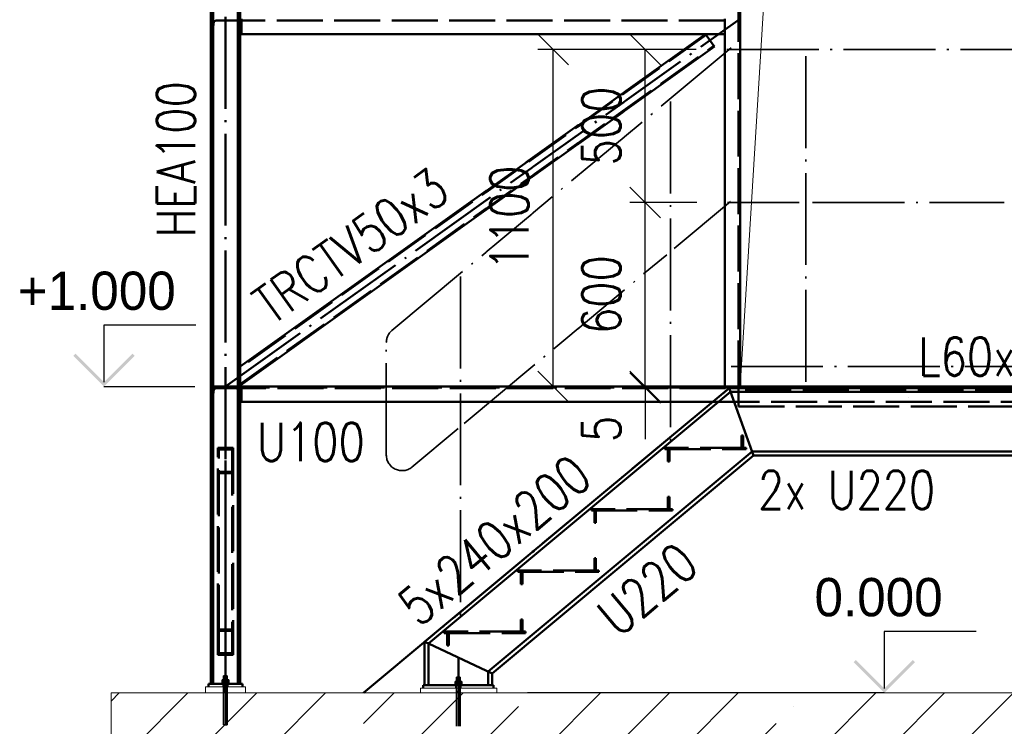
# Paper-space layout 'Layout1' of a CAD drawing. Extents: x -2 to 1083, y -36 to 422.
# Tile 38 of 67: x 549 to 613, y 172 to 218. Entities that reach past the tile are written whole.
import ezdxf

# ---------------------------------------------------------------- set-up
doc = ezdxf.new("R2010")
doc.units = 0
for name, pattern in [('ACAD_ISO02W100', [15, 12, -3]), ('ACAD_ISO04W100', [30.5, 24, -3, 0.5, -3]), ('HP_01_CER_B', [8, 5, -1, 1, -1])]:
    doc.linetypes.add(name, pattern=pattern)
doc.layers.get('0').update_dxf_attribs({"linetype": 'CONTINUOUS'})
doc.layers.get('DEFPOINTS').update_dxf_attribs({"color": 132, "linetype": 'CONTINUOUS'})
for name, color, linetype, lineweight in [('SS_1.ET-HALA_TaO-RASTR', 7, 'HP_01_CER_B', 13), ('SS_BETON-PODLITI', 9, 'CONTINUOUS', 13), ('SS_BETON-ZAKLADY', 9, 'CONTINUOUS', 13), ('SS_KOTVY', 2, 'CONTINUOUS', 35), ('SS_KOTY', 3, 'CONTINUOUS', 25), ('SS_KOTY-VYSKOVA', 140, 'CONTINUOUS', 25), ('SS_LEMOVÁNÍ', 21, 'CONTINUOUS', 50), ('SS_PODKLADY', 9, 'CONTINUOUS', 13), ('SS_POPIS_PROFILU', 13, 'CONTINUOUS', 25), ('SS_SCHODISTE', 30, 'CONTINUOUS', 50), ('SS_SLOUPY', 143, 'CONTINUOUS', 50), ('SS_TEXT25', 7, 'CONTINUOUS', 25), ('SS_ZABRADLI', 2, 'CONTINUOUS', 35), ('SS_ZTUŽENÍ', 81, 'CONTINUOUS', 50)]:
    doc.layers.add(name, color=color, linetype=linetype, lineweight=lineweight)
doc.layers.add('SS_PLECHY', color=7, linetype='CONTINUOUS', lineweight=50, true_color=0xb47846)
doc.styles.add('ROMANS', font='romans.shx', dxfattribs={"width": 0.8})
doc.styles.add('romans.shx', font='romans.shx', dxfattribs={"height": 5})
doc.dimstyles.new('A-1_(2.5)_50AS', dxfattribs={"dimtxt": 2.5, "dimasz": 2, "dimexe": 1, "dimexo": 2, "dimgap": 0, "dimtad": 0, "dimdec": 1, "dimlfac": 50, "dimrnd": 1, "dimtxsty": 'ROMANS', "dimblk1": 'OBLIQUE', "dimblk2": 'OBLIQUE', "dimsah": 1, "dimcen": 2, "dimclrd": 256, "dimclre": 256, "dimclrt": 256, "dimadec": 1, "dimazin": 2, "dimtfac": 0.714286, "dimtdec": 1, "dimtmove": 0, "dimatfit": 3, "dimldrblk": 'OPEN', "dimfxl": 1, "dimtvp": 1.142857, "dimtfill": 1, "dimtolj": 1, "dimlwd": -1, "dimlwe": -1, "dimarcsym": 0})

# ---------------------------------------------------------------- blocks, each defined once
blk = doc.blocks.new('_Oblique')
at = {"color": 0, "linetype": 'ByBlock', "lineweight": -2}
blk.add_line((-0.5, -0.5), (0.5, 0.5), dxfattribs=at)
blk = doc.blocks.new('*D139')
at = {"layer": 'DEFPOINTS', "color": 0, "transparency": 16777216}
for p in [(562.36, 171.677, 91689.72), (609.16, 166.151), (562.36, 154.524)]:
    blk.add_point(p, dxfattribs=at)
at = {"layer": 'SS_KOTY', "transparency": 16777216}
for p, q in [((562.36, 169.677), (562.36, 153.524)), ((609.16, 164.151), (609.16, 153.524)), ((609.16, 154.524), (562.36, 154.524))]:
    blk.add_line(p, q, dxfattribs=at)
at = {"layer": 'SS_KOTY', "transparency": 16777216, "xscale": 2, "yscale": 2, "zscale": 2, "rotation": 180}
blk.add_blockref('_Oblique', (562.36, 154.524), dxfattribs=at)
at = {"layer": 'SS_KOTY', "transparency": 16777216, "xscale": 2, "yscale": 2, "zscale": 2}
blk.add_blockref('_Oblique', (609.16, 154.524), dxfattribs=at)
at = {"layer": 'SS_KOTY', "transparency": 16777216, "insert": (585.76, 157.381), "char_height": 2.5, "attachment_point": 5, "style": 'ROMANS', "bg_fill": 3, "box_fill_scale": 1.1, "bg_fill_color": 256, "bg_fill_true_color": 13158600, "bg_fill_transparency": 0}
blk.add_mtext('\\A1;2340', dxfattribs=at)
blk = doc.blocks.new('_OPEN')
at = {"color": 0, "linetype": 'ByBlock'}
for p, q in [((-1, 0.167), (0, 0)), ((0, 0), (-1, -0.167)), ((0, 0), (-1, 0))]:
    blk.add_line(p, q, dxfattribs=at)
blk = doc.blocks.new('*D140')
at = {"layer": 'DEFPOINTS', "color": 0, "transparency": 16777216}
for p in [(655.96, 171.677, 91688), (609.16, 166.151), (655.96, 154.524)]:
    blk.add_point(p, dxfattribs=at)
at = {"layer": 'SS_KOTY', "transparency": 16777216}
for p, q in [((655.96, 169.677), (655.96, 153.524)), ((609.16, 164.151), (609.16, 153.524)), ((609.16, 154.524), (655.96, 154.524))]:
    blk.add_line(p, q, dxfattribs=at)
at = {"layer": 'SS_KOTY', "transparency": 16777216, "xscale": 2, "yscale": 2, "zscale": 2, "rotation": 180}
blk.add_blockref('_Oblique', (609.16, 154.524), dxfattribs=at)
at = {"layer": 'SS_KOTY', "transparency": 16777216, "xscale": 2, "yscale": 2, "zscale": 2}
blk.add_blockref('_Oblique', (655.96, 154.524), dxfattribs=at)
at = {"layer": 'SS_KOTY', "transparency": 16777216, "insert": (632.56, 157.381), "char_height": 2.5, "attachment_point": 5, "style": 'ROMANS', "bg_fill": 3, "box_fill_scale": 1.1, "bg_fill_color": 256, "bg_fill_true_color": 13158600, "bg_fill_transparency": 0}
blk.add_mtext('\\A1;2340', dxfattribs=at)
blk = doc.blocks.new('*D141')
at = {"layer": 'DEFPOINTS', "color": 0, "transparency": 16777216}
for p in [(562.36, 171.677, 91688), (655.96, 171.677), (655.96, 148.524)]:
    blk.add_point(p, dxfattribs=at)
at = {"layer": 'SS_KOTY', "transparency": 16777216}
for p, q in [((562.36, 169.677), (562.36, 147.524)), ((655.96, 169.677), (655.96, 147.524)), ((562.36, 148.524), (655.96, 148.524))]:
    blk.add_line(p, q, dxfattribs=at)
at = {"layer": 'SS_KOTY', "transparency": 16777216, "xscale": 2, "yscale": 2, "zscale": 2, "rotation": 180}
blk.add_blockref('_Oblique', (562.36, 148.524), dxfattribs=at)
at = {"layer": 'SS_KOTY', "transparency": 16777216, "xscale": 2, "yscale": 2, "zscale": 2}
blk.add_blockref('_Oblique', (655.96, 148.524), dxfattribs=at)
at = {"layer": 'SS_KOTY', "transparency": 16777216, "insert": (621.502, 151.381), "char_height": 2.5, "attachment_point": 5, "style": 'ROMANS', "bg_fill": 3, "box_fill_scale": 1.1, "bg_fill_color": 256, "bg_fill_true_color": 13158600, "bg_fill_transparency": 0}
blk.add_mtext('\\A1;4680', dxfattribs=at)
blk = doc.blocks.new('*D142')
at = {"layer": 'DEFPOINTS', "color": 0, "transparency": 16777216}
for p in [(589.753, 193.657), (595.84, 193.757), (595.84, 193.657, 91691.8)]:
    blk.add_point(p, dxfattribs=at)
at = {"layer": 'SS_KOTY', "transparency": 16777216}
for p, q in [((593.84, 193.757), (588.753, 193.757)), ((593.84, 193.657), (588.753, 193.657)), ((589.753, 193.757), (589.753, 193.657)), ((589.753, 193.657), (589.753, 190.323))]:
    blk.add_line(p, q, dxfattribs=at)
at = {"layer": 'SS_KOTY', "transparency": 16777216, "xscale": 2, "yscale": 2, "zscale": 2}
for p, rotation in [((589.753, 193.757), 90), ((589.753, 193.657), 270)]:
    blk.add_blockref('_Oblique', p, dxfattribs=dict(at, rotation=rotation))
at = {"layer": 'SS_KOTY', "transparency": 16777216, "insert": (586.896, 190.99), "char_height": 2.5, "attachment_point": 5, "rotation": 90, "style": 'ROMANS', "bg_fill": 3, "box_fill_scale": 1.1, "bg_fill_color": 256, "bg_fill_true_color": 13158600, "bg_fill_transparency": 0}
blk.add_mtext('\\A1;5', dxfattribs=at)
blk = doc.blocks.new('*D143')
at = {"layer": 'DEFPOINTS', "color": 0, "transparency": 16777216}
for p in [(589.753, 205.757), (595.124, 205.757, 91712.7), (595.84, 193.757)]:
    blk.add_point(p, dxfattribs=at)
at = {"layer": 'SS_KOTY', "transparency": 16777216}
for p, q in [((593.124, 205.757), (588.753, 205.757)), ((589.753, 193.757), (589.753, 205.757)), ((593.84, 193.757), (588.753, 193.757))]:
    blk.add_line(p, q, dxfattribs=at)
at = {"layer": 'SS_KOTY', "transparency": 16777216, "xscale": 2, "yscale": 2, "zscale": 2}
for p, rotation in [((589.753, 205.757), 90), ((589.753, 193.757), 270)]:
    blk.add_blockref('_Oblique', p, dxfattribs=dict(at, rotation=rotation))
at = {"layer": 'SS_KOTY', "transparency": 16777216, "insert": (586.896, 199.757), "char_height": 2.5, "attachment_point": 5, "rotation": 90, "style": 'ROMANS', "bg_fill": 3, "box_fill_scale": 1.1, "bg_fill_color": 256, "bg_fill_true_color": 13158600, "bg_fill_transparency": 0}
blk.add_mtext('\\A1;600', dxfattribs=at)
blk = doc.blocks.new('*D144')
at = {"layer": 'DEFPOINTS', "color": 0, "transparency": 16777216}
for p in [(589.753, 215.757), (595.079, 215.757, 91712.7), (595.124, 205.757, 91712.7)]:
    blk.add_point(p, dxfattribs=at)
at = {"layer": 'SS_KOTY', "transparency": 16777216}
for p, q in [((593.079, 215.757), (588.753, 215.757)), ((589.753, 205.757), (589.753, 215.757)), ((593.124, 205.757), (588.753, 205.757))]:
    blk.add_line(p, q, dxfattribs=at)
at = {"layer": 'SS_KOTY', "transparency": 16777216, "xscale": 2, "yscale": 2, "zscale": 2}
for p, rotation in [((589.753, 215.757), 90), ((589.753, 205.757), 270)]:
    blk.add_blockref('_Oblique', p, dxfattribs=dict(at, rotation=rotation))
at = {"layer": 'SS_KOTY', "transparency": 16777216, "insert": (586.896, 210.757), "char_height": 2.5, "attachment_point": 5, "rotation": 90, "style": 'ROMANS', "bg_fill": 3, "box_fill_scale": 1.1, "bg_fill_color": 256, "bg_fill_true_color": 13158600, "bg_fill_transparency": 0}
blk.add_mtext('\\A1;500', dxfattribs=at)
blk = doc.blocks.new('*D145')
at = {"layer": 'DEFPOINTS', "color": 0, "transparency": 16777216}
for p in [(583.753, 215.757), (595.079, 215.757, 91712.7), (595.84, 193.757)]:
    blk.add_point(p, dxfattribs=at)
at = {"layer": 'SS_KOTY', "transparency": 16777216}
for p, q in [((593.079, 215.757), (582.753, 215.757)), ((583.753, 193.757), (583.753, 215.757)), ((593.84, 193.757), (582.753, 193.757))]:
    blk.add_line(p, q, dxfattribs=at)
at = {"layer": 'SS_KOTY', "transparency": 16777216, "xscale": 2, "yscale": 2, "zscale": 2}
for p, rotation in [((583.753, 215.757), 90), ((583.753, 193.757), 270)]:
    blk.add_blockref('_Oblique', p, dxfattribs=dict(at, rotation=rotation))
at = {"layer": 'SS_KOTY', "transparency": 16777216, "insert": (580.896, 204.757), "char_height": 2.5, "attachment_point": 5, "rotation": 90, "style": 'ROMANS', "bg_fill": 3, "box_fill_scale": 1.1, "bg_fill_color": 256, "bg_fill_true_color": 13158600, "bg_fill_transparency": 0}
blk.add_mtext('\\A1;1100', dxfattribs=at)

psp = doc.layouts.get("Layout1")

# ---------------------------------------------------------------- hatches: boundary and pattern name
at = {"layer": 'SS_KOTY-VYSKOVA'}
for points in [[(552.565, 195.898), (552.4236, 195.7566), (554.4236, 193.7566), (556.4236, 195.7566), (556.2822, 195.898), (554.4236, 194.0394)], [(603.5028, 175.898), (603.3614, 175.7566), (605.3614, 173.7566), (607.3614, 175.7566), (607.2199, 175.898), (605.3614, 174.0394)]]:
    psp.add_hatch(color=256, dxfattribs=at).paths.add_polyline_path(points)

# ---------------------------------------------------------------- linework, layer by layer
at = {"layer": 'SS_1.ET-HALA_TaO-RASTR', "linetype": 'ACAD_ISO04W100', "ltscale": 0.25}
psp.add_line((609.16, 173.7566), (609.16, 173.7566), dxfattribs=at)
at = {"layer": 'SS_BETON-PODLITI', "ltscale": 0.25}
for p, q in [((563.66, 174.1566), (561.06, 174.1566)), ((561.06, 174.1566), (561.06, 173.7566)), ((563.66, 173.7566), (563.66, 174.1566)), ((580.08, 174.0566), (575.08, 174.0566)), ((575.08, 174.0566), (575.08, 173.7566)), ((580.08, 173.7566), (580.08, 174.0566))]:
    psp.add_line(p, q, dxfattribs=at)
at = {"layer": 'SS_BETON-ZAKLADY', "ltscale": 0.25}
for p, q in [((660.6865, 173.7566), (554.8877, 173.7566)), ((554.8877, 173.7566), (554.8877, 166.1505))]:
    psp.add_line(p, q, dxfattribs=at)
at = {"layer": 'SS_KOTVY', "color": 1, "linetype": 'Continuous', "ltscale": 0.25}
for p, q in [((562.2491, 174.8766), (562.24, 174.8766)), ((562.24, 174.8766), (562.24, 174.6066)), ((562.2751, 174.8766), (562.2491, 174.8766)), ((562.314, 174.8766), (562.2751, 174.8766)), ((562.36, 174.8766), (562.314, 174.8766)), ((562.4059, 174.8766), (562.36, 174.8766)), ((562.4448, 174.8766), (562.4059, 174.8766)), ((562.4708, 174.8766), (562.4448, 174.8766)), ((562.48, 174.8766), (562.4708, 174.8766)), ((562.48, 174.6066), (562.48, 174.8766)), ((562.12, 174.4066), (562.1246, 174.4066)), ((562.12, 174.4066), (562.12, 174.3566)), ((562.1246, 174.4066), (562.1382, 174.4066)), ((562.1382, 174.4066), (562.1604, 174.4066)), ((562.2505, 174.6066), (562.141, 174.6066)), ((562.141, 174.6066), (562.141, 174.4066)), ((562.1604, 174.4066), (562.1903, 174.4066)), ((562.1903, 174.4066), (562.2266, 174.4066)), ((562.2266, 174.4066), (562.2681, 174.4066)), ((562.4695, 174.6066), (562.2505, 174.6066)), ((562.2505, 174.6066), (562.2505, 174.4066)), ((562.2681, 174.4066), (562.3131, 174.4066)), ((562.3131, 174.4066), (562.36, 174.4066)), ((562.36, 174.4066), (562.4068, 174.4066)), ((562.4068, 174.4066), (562.4518, 174.4066)), ((562.4518, 174.4066), (562.4933, 174.4066)), ((562.579, 174.6066), (562.4695, 174.6066)), ((562.4695, 174.6066), (562.4695, 174.4066)), ((562.4933, 174.4066), (562.5297, 174.4066)), ((562.5297, 174.4066), (562.5595, 174.4066)), ((562.5595, 174.4066), (562.5817, 174.4066)), ((562.579, 174.4066), (562.579, 174.6066)), ((562.5817, 174.4066), (562.5954, 174.4066)), ((562.5954, 174.4066), (562.6, 174.4066)), ((562.6, 174.3566), (562.6, 174.4066))]:
    psp.add_line(p, q, dxfattribs=at)
at = {"layer": 'SS_KOTVY', "color": 7, "linetype": 'ACAD_ISO04W100', "ltscale": 0.25}
for p, q in [((562.6, 174.5566), (562.12, 174.5566)), ((562.6, 174.5566), (562.12, 174.5566)), ((562.36, 174.5566), (562.36, 174.5566)), ((562.36, 174.5566), (562.36, 174.5566)), ((577.8, 174.4566), (577.32, 174.4566)), ((577.56, 174.4566), (577.56, 174.4566)), ((562.48, 173.9566), (562.24, 173.9566)), ((562.48, 173.9566), (562.24, 173.9566)), ((562.36, 173.9566), (562.36, 173.9566)), ((562.36, 173.9566), (562.36, 173.9566)), ((577.68, 173.8566), (577.44, 173.8566)), ((577.56, 173.8566), (577.56, 173.8566))]:
    psp.add_line(p, q, dxfattribs=at)
at = {"layer": 'SS_KOTVY', "color": 3, "linetype": 'ACAD_ISO02W100', "ltscale": 0.25}
for p, q in [((562.24, 174.3566), (562.24, 174.1566)), ((562.48, 174.1566), (562.48, 174.3566)), ((577.32, 174.3066), (577.3246, 174.3066)), ((577.32, 174.3066), (577.32, 174.2566)), ((577.3246, 174.3066), (577.3382, 174.3066)), ((577.3382, 174.3066), (577.341, 174.3066)), ((577.4505, 174.5066), (577.341, 174.5066)), ((577.341, 174.5066), (577.341, 174.3066)), ((577.341, 174.3066), (577.3903, 174.3066)), ((577.3903, 174.3066), (577.4266, 174.3066)), ((577.4266, 174.3066), (577.4681, 174.3066)), ((577.4491, 174.7766), (577.44, 174.7766)), ((577.44, 174.7766), (577.44, 174.5066)), ((577.44, 174.2566), (577.44, 174.0566)), ((577.4751, 174.7766), (577.4491, 174.7766)), ((577.6695, 174.5066), (577.4505, 174.5066)), ((577.4505, 174.5066), (577.4505, 174.3066)), ((577.4681, 174.3066), (577.5131, 174.3066)), ((577.514, 174.7766), (577.4751, 174.7766)), ((577.5131, 174.3066), (577.56, 174.3066)), ((577.56, 174.7766), (577.514, 174.7766)), ((577.6059, 174.7766), (577.56, 174.7766)), ((577.56, 174.3066), (577.6068, 174.3066)), ((577.6448, 174.7766), (577.6059, 174.7766)), ((577.6068, 174.3066), (577.6518, 174.3066)), ((577.6708, 174.7766), (577.6448, 174.7766)), ((577.6518, 174.3066), (577.6933, 174.3066)), ((577.779, 174.5066), (577.6695, 174.5066)), ((577.6695, 174.5066), (577.6695, 174.3066)), ((577.68, 174.7766), (577.6708, 174.7766)), ((577.68, 174.5066), (577.68, 174.7766)), ((577.68, 174.0566), (577.68, 174.2566)), ((577.6933, 174.3066), (577.7297, 174.3066)), ((577.7297, 174.3066), (577.779, 174.3066)), ((577.779, 174.3066), (577.779, 174.5066)), ((577.779, 174.3066), (577.7817, 174.3066)), ((577.7817, 174.3066), (577.7954, 174.3066)), ((577.7954, 174.3066), (577.8, 174.3066)), ((577.8, 174.2566), (577.8, 174.3066)), ((562.24, 174.1566), (562.24, 173.7566)), ((562.48, 173.7566), (562.48, 174.1566))]:
    psp.add_line(p, q, dxfattribs=at)
at = {"layer": 'SS_KOTY-VYSKOVA'}
for p, q in [((560.4236, 197.7566, -94814), (554.4236, 197.7566, -94814)), ((554.4236, 197.7566, -94814), (554.4236, 194.0394, -94814)), ((554.4236, 193.7566), (560.36, 193.7566)), ((611.3614, 177.7566, -94814), (605.3614, 177.7566, -94814)), ((605.3614, 177.7566, -94814), (605.3614, 174.0394, -94814)), ((605.3614, 173.7566), (582.08, 173.7566))]:
    psp.add_line(p, q, dxfattribs=at)
at = {"layer": 'SS_LEMOVÁNÍ', "color": 3, "linetype": 'ACAD_ISO02W100', "ltscale": 0.25}
for p, q in [((561.5879, 217.4801), (561.5366, 216.8394)), ((563.0426, 217.6366), (561.7573, 217.6366)), ((563.2121, 217.4801), (563.2633, 216.8394)), ((594.9599, 217.6366), (563.32, 217.6366)), ((563.4, 217.7566), (563.4, 216.7566)), ((561.4, 216.7566), (561.4469, 216.7566)), ((563.32, 193.7566), (561.4, 193.7566)), ((561.5879, 193.4801), (561.5366, 192.8394)), ((563.0426, 193.6366), (561.7573, 193.6366)), ((563.2121, 193.4801), (563.2633, 192.8394)), ((563.4, 193.6566), (563.4, 192.7566)), ((573.3037, 193.7566), (572.4137, 193.7566)), ((578.1448, 193.7566), (577.2548, 193.7566)), ((561.4469, 192.7566), (561.4, 192.7566)), ((573.3037, 192.7566), (572.4137, 192.7566)), ((578.1448, 192.7566), (577.2548, 192.7566))]:
    psp.add_line(p, q, dxfattribs=at)
at = {"layer": 'SS_LEMOVÁNÍ', "color": 7, "linetype": 'ACAD_ISO04W100', "ltscale": 0.25}
psp.add_line((562.4, 193.7566), (562.4, 193.7566), dxfattribs=at)
at = {"layer": 'SS_LEMOVÁNÍ', "color": 1, "linetype": 'Continuous', "ltscale": 0.25}
for p, q in [((572.4137, 193.7566), (563.32, 193.7566)), ((563.32, 192.7566), (563.32, 193.7566)), ((577.2548, 193.7566), (573.3037, 193.7566)), ((572.4137, 192.7566), (563.32, 192.7566)), ((577.2548, 192.7566), (573.3037, 192.7566))]:
    psp.add_line(p, q, dxfattribs=at)
at = {"layer": 'SS_LEMOVÁNÍ', "color": 3, "linetype": 'ACAD_ISO02W100', "ltscale": 0.25, "extrusion": (1.65609e-12, -7.64787e-13, -1)}
psp.add_arc((-561.7573, 217.4666), 0.17, 4.574, 90, dxfattribs=at)
at = {"layer": 'SS_LEMOVÁNÍ', "color": 3, "linetype": 'ACAD_ISO02W100', "ltscale": 0.25, "extrusion": (-7.09313e-13, -1.71193e-12, -1)}
psp.add_arc((-563.0426, 217.4666), 0.17, 90, 175.426, dxfattribs=at)
at = {"layer": 'SS_LEMOVÁNÍ', "color": 3, "linetype": 'ACAD_ISO02W100', "ltscale": 0.25}
for centre, start, end in [((561.4469, 216.8466), 270, 355.426), ((563.3531, 216.8466), 184.574, 270), ((561.4469, 192.8466), 270, 355.426), ((563.3531, 192.8466), 184.574, 270)]:
    psp.add_arc(centre, 0.09, start, end, dxfattribs=at)
at = {"layer": 'SS_LEMOVÁNÍ', "color": 3, "linetype": 'ACAD_ISO02W100', "ltscale": 0.25, "extrusion": (-1.83697e-16, 6.12323e-17, -1)}
for centre, start, end in [((-561.7573, 193.4666), 4.574, 90), ((-563.0426, 193.4666), 90, 175.426)]:
    psp.add_arc(centre, 0.17, start, end, dxfattribs=at)
at = {"layer": 'SS_PLECHY', "color": 3, "linetype": 'ACAD_ISO02W100', "ltscale": 0.25}
for p, q in [((600.685, 193.7566), (599.795, 193.7566)), ((596.34, 189.6566), (596.34, 189.7566)), ((591.54, 185.7566), (586.24, 185.7566)), ((586.24, 185.7566), (586.24, 185.6566)), ((591.54, 185.6566), (591.54, 185.7566)), ((586.24, 185.6566), (591.54, 185.6566)), ((586.74, 181.7566), (581.44, 181.7566)), ((581.44, 181.7566), (581.44, 181.6566)), ((581.44, 181.6566), (586.74, 181.6566)), ((586.74, 181.6566), (586.74, 181.7566)), ((581.94, 177.7566), (576.64, 177.7566)), ((576.64, 177.7566), (576.64, 177.6566)), ((576.64, 177.6566), (581.94, 177.6566)), ((581.94, 177.6566), (581.94, 177.7566))]:
    psp.add_line(p, q, dxfattribs=at)
at = {"layer": 'SS_PLECHY', "color": 1, "linetype": 'Continuous', "ltscale": 0.25}
psp.add_line((613.195, 193.7566), (600.685, 193.7566), dxfattribs=at)
at = {"layer": 'SS_PLECHY', "color": 9, "linetype": 'ACAD_ISO02W100', "ltscale": 0.25}
for p, q in [((591.24, 188.8566), (591.34, 188.8566)), ((591.34, 186.5566), (591.24, 186.5566)), ((591.24, 186.5566), (591.24, 185.7566)), ((591.34, 185.7566), (591.34, 186.5566)), ((586.44, 185.6566), (586.44, 184.8566)), ((586.54, 184.8566), (586.54, 185.6566)), ((586.44, 184.8566), (586.54, 184.8566)), ((586.54, 182.5566), (586.44, 182.5566)), ((586.44, 182.5566), (586.44, 181.7566)), ((586.54, 181.7566), (586.54, 182.5566)), ((581.64, 181.6566), (581.64, 180.8566)), ((581.74, 180.8566), (581.74, 181.6566)), ((581.64, 180.8566), (581.74, 180.8566)), ((581.74, 178.5566), (581.64, 178.5566)), ((581.64, 178.5566), (581.64, 177.7566)), ((581.74, 177.7566), (581.74, 178.5566)), ((576.84, 177.6566), (576.84, 176.8566)), ((576.94, 176.8566), (576.94, 177.6566)), ((576.84, 176.8566), (576.94, 176.8566))]:
    psp.add_line(p, q, dxfattribs=at)
at = {"layer": 'SS_PODKLADY', "color": 3, "linetype": 'ACAD_ISO02W100', "ltscale": 0.25}
psp.add_line((563.4, 193.7566), (563.4, 193.6566), dxfattribs=at)
at = {"layer": 'SS_PODKLADY', "elevation": -69186.04}
psp.add_lwpolyline([(595.96, 193.7566), (598.3975, 233.3418), (617.96, 236.7566)], dxfattribs=at)
at = {"layer": 'SS_SCHODISTE', "color": 1, "linetype": 'ACAD_ISO04W100', "ltscale": 0.25}
psp.add_line((606.94, 193.0566), (606.94, 193.0566), dxfattribs=at)
at = {"layer": 'SS_SCHODISTE', "color": 1, "linetype": 'Continuous', "ltscale": 0.25}
for p, q in [((596.7425, 189.5065), (579.51, 175.1462)), ((579.76, 175.0291), (596.833, 189.2565)), ((617.1374, 189.5066), (596.7425, 189.5066)), ((596.833, 189.2566), (617.0469, 189.2566)), ((575.36, 177.0899), (575.36, 174.2566)), ((575.61, 176.9728), (575.36, 177.0899)), ((579.76, 175.029), (575.61, 176.9728)), ((575.61, 174.2566), (575.61, 176.9728)), ((579.51, 175.1461), (579.51, 174.2566)), ((579.76, 174.2566), (579.76, 175.029)), ((579.86, 174.2566), (575.26, 174.2566)), ((575.26, 174.2566), (575.26, 174.0566)), ((579.86, 174.0566), (579.86, 174.2566))]:
    psp.add_line(p, q, dxfattribs=at)
at = {"layer": 'SS_SCHODISTE', "color": 7, "linetype": 'ACAD_ISO04W100', "ltscale": 0.25}
psp.add_line((577.56, 176.0595), (577.56, 174.2566), dxfattribs=at)
at = {"layer": 'SS_SCHODISTE', "color": 3, "linetype": 'ACAD_ISO02W100', "ltscale": 0.25}
for p, q in [((577.4199, 174.2566), (577.4199, 174.0566)), ((577.7, 174.0566), (577.7, 174.2566))]:
    psp.add_line(p, q, dxfattribs=at)
at = {"layer": 'SS_SLOUPY', "color": 1, "linetype": 'Continuous', "ltscale": 0.25}
for p, q in [((561.4, 253.7566), (561.4, 174.3566)), ((561.56, 174.3566), (561.56, 253.7566)), ((563.16, 253.7566), (563.16, 174.3566)), ((563.32, 193.7566), (563.32, 253.7566)), ((563.32, 174.3566), (563.32, 192.7566)), ((563.46, 174.3566), (561.26, 174.3566)), ((561.26, 174.3566), (561.26, 174.1566)), ((563.46, 174.1566), (563.46, 174.3566))]:
    psp.add_line(p, q, dxfattribs=at)
at = {"layer": 'SS_SLOUPY', "color": 7, "linetype": 'ACAD_ISO04W100', "ltscale": 0.25}
psp.add_line((562.36, 173.7566), (562.36, 253.7566), dxfattribs=at)
at = {"layer": 'SS_SLOUPY', "color": 3, "linetype": 'ACAD_ISO02W100', "ltscale": 0.25}
for p, q in [((562.2199, 174.3566), (562.2199, 174.1566)), ((562.5, 174.1566), (562.5, 174.3566))]:
    psp.add_line(p, q, dxfattribs=at)
at = {"layer": 'SS_ZABRADLI', "color": 7, "linetype": 'ACAD_ISO04W100', "ltscale": 0.25}
for p, q in [((600.24, 215.3115), (600.24, 193.6566)), ((600.685, 205.7566), (613.1949, 205.7566)), ((577.6998, 200.9313), (577.6998, 178.669)), ((572.8587, 189.2832), (572.8587, 196.6278)), ((577.5397, 191.0063), (574.5317, 188.4997))]:
    psp.add_line(p, q, dxfattribs=at)
at = {"layer": 'SS_ZABRADLI', "color": 7, "linetype": 'ACAD_ISO04W100', "ltscale": 0.25, "extrusion": (-1.83697e-16, 6.12323e-17, -1)}
for centre, start, end in [((-573.8787, 196.6278), 0, 50.194429), ((-573.8787, 189.2832), 230.194429, 360)]:
    psp.add_arc(centre, 1.02, start, end, dxfattribs=at)
at = {"layer": 'SS_ZTUŽENÍ', "color": 3, "linetype": 'ACAD_ISO02W100', "ltscale": 0.25}
for p, q in [((562.86, 189.7494), (561.86, 189.7494)), ((561.86, 177.8999), (561.86, 189.7494)), ((562.8, 189.6502), (561.92, 189.6502)), ((561.92, 177.8007), (561.92, 189.6502)), ((562.8, 189.6502), (562.8, 177.8007)), ((562.86, 189.7494), (562.86, 177.8999)), ((562.86, 188.096), (561.86, 188.096)), ((562.8, 188.1952), (561.92, 188.1952)), ((561.86, 177.8999), (562.86, 177.8999)), ((561.86, 176.2465), (561.86, 177.8999)), ((561.92, 177.8007), (562.8, 177.8007)), ((561.92, 176.3457), (561.92, 177.8007)), ((562.8, 177.8007), (562.8, 176.3457)), ((562.86, 177.8999), (562.86, 177.8007)), ((562.86, 177.8007), (562.86, 176.2465)), ((561.86, 176.2465), (562.86, 176.2465)), ((561.92, 176.3457), (562.8, 176.3457))]:
    psp.add_line(p, q, dxfattribs=at)
at = {"layer": 'SS_ZTUŽENÍ', "color": 7, "linetype": 'ACAD_ISO04W100', "ltscale": 0.25}
psp.add_line((562.36, 175.7566), (562.36, 188.9227), dxfattribs=at)

# ---------------------------------------------------------------- texts
at = {"layer": 'SS_KOTY-VYSKOVA'}
for s, p in [('+1.000', (548.7983, 198.7566)), ('0.000', (600.8049, 178.7566))]:
    psp.add_text(s, height=2.5, dxfattribs=at).set_placement(p)
at = {"layer": 'SS_POPIS_PROFILU', "color": 13, "style": 'romans.shx', "width": 0.8}
for s, rotation, p in [('HEA100', 90, (560.379, 203.4779)), ('TRCTV50x3', 35.537678, (565.3838, 197.6993)), ('U220', 39.805571, (588.0009, 177.3132))]:
    psp.add_text(s, height=2.5, rotation=rotation, dxfattribs=at).set_placement(p)
for s, p in [('L60x5', (607.5828, 194.4566)), ('U100', (564.4201, 188.892)), ('2x U220', (597.1155, 185.7566))]:
    psp.add_text(s, height=2.5, dxfattribs=at).set_placement(p)
at = {"layer": 'SS_TEXT25', "style": 'ROMANS', "width": 0.8}
psp.add_text('5x240x200', height=2.5, rotation=39.805571, dxfattribs=at).set_placement((574.9906, 177.9892, -94814))

# ---------------------------------------------------------------- dimensions: what is measured, and where the dimension line sits
at = {"layer": 'SS_KOTY'}
dim = psp.add_linear_dim(base=(562.36, 154.5242, -94814), p1=(609.16, 166.1505, -94814), p2=(562.36, 171.6766, -3124.28), dimstyle='A-1_(2.5)_50AS', dxfattribs=at)
dim.commit()
dim.dimension.update_dxf_attribs({"geometry": '*D139', "text_midpoint": (585.76, 157.3814, -94814)})

# ---------------------------------------------------------------- next in the draw order: dimensions: what is measured, and where the dimension line sits
dim = psp.add_linear_dim(base=(589.7527, 193.6566, -94814), p1=(595.84, 193.7566, -94814), p2=(595.84, 193.6566, -3122.2), angle=90, dimstyle='A-1_(2.5)_50AS', dxfattribs=at)
dim.commit()
dim.dimension.update_dxf_attribs({"geometry": '*D142', "text_midpoint": (586.8956, 190.9899, -94814)})
dim = psp.add_linear_dim(base=(655.96, 154.5242, -94814), p1=(609.16, 166.1505, -94814), p2=(655.96, 171.6766, -3126), dimstyle='A-1_(2.5)_50AS', dxfattribs=at)
dim.commit()
dim.dimension.update_dxf_attribs({"geometry": '*D140', "text_midpoint": (632.56, 157.3814, -94814)})

# ---------------------------------------------------------------- next in the draw order: linework, layer by layer
at = {"layer": 'SS_PLECHY', "color": 9, "linetype": 'ACAD_ISO02W100', "ltscale": 0.25}
for p, q in [((596.14, 190.5566), (596.04, 190.5566)), ((596.04, 190.5566), (596.04, 189.7566)), ((596.14, 189.7566), (596.14, 190.5566)), ((591.24, 189.6566), (591.24, 188.8566)), ((591.34, 188.8566), (591.34, 189.6566))]:
    psp.add_line(p, q, dxfattribs=at)
at = {"layer": 'SS_PLECHY', "color": 3, "linetype": 'ACAD_ISO02W100', "ltscale": 0.25}
for p, q in [((596.34, 189.7566), (591.04, 189.7566)), ((591.04, 189.7566), (591.04, 189.6566)), ((591.04, 189.6566), (596.34, 189.6566))]:
    psp.add_line(p, q, dxfattribs=at)

# ---------------------------------------------------------------- next in the draw order: dimensions: what is measured, and where the dimension line sits
at = {"layer": 'SS_KOTY'}
dim = psp.add_linear_dim(base=(589.7527, 205.7566, -94814), p1=(595.84, 193.7566, -94814), p2=(595.1241, 205.7566, -3101.3), angle=90, dimstyle='A-1_(2.5)_50AS', dxfattribs=at)
dim.commit()
dim.dimension.update_dxf_attribs({"geometry": '*D143', "text_midpoint": (586.8956, 199.7566, -94814)})
dim = psp.add_linear_dim(base=(655.96, 148.5242, -94814), p1=(562.36, 171.6766, -3126), p2=(655.96, 171.6766, -94814), dimstyle='A-1_(2.5)_50AS', dxfattribs=at)
dim.commit()
dim.dimension.update_dxf_attribs({"geometry": '*D141', "text_midpoint": (621.5021, 148.5242, -94814), "dimtype": 160})

# ---------------------------------------------------------------- next in the draw order: hatches: boundary and pattern name
at = {"layer": 'SS_BETON-ZAKLADY'}
h = psp.add_hatch(dxfattribs=at)
h.set_pattern_fill('ANSI35', color=256, angle=1e-46, style=0)
h.paths.add_polyline_path([(554.8877, 166.1505), (660.6865, 166.1505), (660.6865, 173.7566), (554.8877, 173.7566)], flags=0)

# ---------------------------------------------------------------- next in the draw order: linework, layer by layer
at = {"layer": 'SS_KOTVY', "color": 7, "linetype": 'ACAD_ISO04W100', "ltscale": 0.25}
for p, q in [((562.36, 174.8766), (562.36, 171.6766)), ((562.36, 174.8766), (562.36, 171.6766)), ((577.56, 174.7766), (577.56, 171.5766))]:
    psp.add_line(p, q, dxfattribs=at)
at = {"layer": 'SS_KOTVY', "color": 3, "linetype": 'ACAD_ISO02W100', "ltscale": 0.25}
for p, q in [((562.24, 173.7566), (562.24, 171.6766)), ((562.48, 171.6766), (562.48, 173.7566)), ((577.44, 174.0566), (577.44, 171.5766)), ((577.68, 171.5766), (577.68, 174.0566)), ((562.24, 171.6766), (562.2423, 171.6766)), ((562.2423, 171.6766), (562.2491, 171.6766)), ((562.2491, 171.6766), (562.2602, 171.6766)), ((562.2602, 171.6766), (562.2751, 171.6766)), ((562.2751, 171.6766), (562.2933, 171.6766)), ((562.2933, 171.6766), (562.314, 171.6766)), ((562.314, 171.6766), (562.3366, 171.6766)), ((562.3366, 171.6766), (562.36, 171.6766)), ((562.36, 171.6766), (562.3834, 171.6766)), ((562.3834, 171.6766), (562.4059, 171.6766)), ((562.4059, 171.6766), (562.4266, 171.6766)), ((562.4266, 171.6766), (562.4448, 171.6766)), ((562.4448, 171.6766), (562.4597, 171.6766)), ((562.4597, 171.6766), (562.4708, 171.6766)), ((562.4708, 171.6766), (562.4777, 171.6766)), ((562.4777, 171.6766), (562.48, 171.6766))]:
    psp.add_line(p, q, dxfattribs=at)

# ---------------------------------------------------------------- next in the draw order: dimensions: what is measured, and where the dimension line sits
at = {"layer": 'SS_KOTY'}
dim = psp.add_linear_dim(base=(589.7527, 215.7566, -94814), p1=(595.1241, 205.7566, -3101.3), p2=(595.0789, 215.7566, -3101.3), angle=90, dimstyle='A-1_(2.5)_50AS', dxfattribs=at)
dim.commit()
dim.dimension.update_dxf_attribs({"geometry": '*D144', "text_midpoint": (586.8956, 210.7566, -94814)})

# ---------------------------------------------------------------- next in the draw order: dimensions: what is measured, and where the dimension line sits
dim = psp.add_linear_dim(base=(583.7527, 215.7566, -94814), p1=(595.84, 193.7566, -94814), p2=(595.0789, 215.7566, -3101.3), angle=90, dimstyle='A-1_(2.5)_50AS', dxfattribs=at)
dim.commit()
dim.dimension.update_dxf_attribs({"geometry": '*D145', "text_midpoint": (580.8956, 204.7566, -94814)})

# ---------------------------------------------------------------- next in the draw order: linework, layer by layer
at = {"layer": 'SS_LEMOVÁNÍ', "color": 7, "linetype": 'ACAD_ISO04W100', "ltscale": 0.25}
for p, q in [((595.96, 193.7566), (595.96, 253.7566)), ((562.36, 193.7566), (655.96, 193.7566))]:
    psp.add_line(p, q, dxfattribs=at)
at = {"layer": 'SS_LEMOVÁNÍ', "color": 3, "linetype": 'ACAD_ISO02W100', "ltscale": 0.25}
for p, q in [((595.84, 193.7566), (595.84, 251.8365)), ((594.96, 214.944), (594.96, 216.1025)), ((595.96, 215.3116), (595.96, 216.2016)), ((594.96, 205.1067), (594.96, 205.9398)), ((595.96, 205.4366), (595.96, 206.0766)), ((595.96, 194.0566), (595.96, 196.0566)), ((654.9999, 193.6366), (563.32, 193.6366)), ((581.3398, 193.7566), (580.3401, 193.7566)), ((591.8439, 193.7566), (590.9539, 193.7566)), ((580.1398, 192.7566), (579.1401, 192.7566)), ((591.8439, 192.7566), (590.9539, 192.7566)), ((619.72, 192.7566), (594.16, 192.7566))]:
    psp.add_line(p, q, dxfattribs=at)
at = {"layer": 'SS_LEMOVÁNÍ', "color": 1, "linetype": 'Continuous', "ltscale": 0.25}
for p, q in [((595.96, 216.2016), (595.96, 236.7566)), ((594.9599, 216.7566), (594.9599, 217.7566)), ((563.32, 216.7566), (594.9599, 216.7566)), ((594.96, 216.1025), (594.96, 216.7566)), ((595.96, 206.0766), (595.96, 215.3116)), ((594.96, 205.9398), (594.96, 214.944)), ((594.96, 193.7566), (594.96, 205.1067)), ((595.96, 196.0566), (595.96, 205.4366)), ((580.3401, 193.7566), (578.1448, 193.7566)), ((590.9539, 193.7566), (581.3398, 193.7566)), ((595.84, 193.7566), (591.8439, 193.7566)), ((595.96, 193.7566), (595.96, 194.0566)), ((579.1401, 192.7566), (578.1448, 192.7566)), ((590.9539, 192.7566), (580.1398, 192.7566)), ((594.16, 192.7566), (591.8439, 192.7566))]:
    psp.add_line(p, q, dxfattribs=at)
at = {"layer": 'SS_PLECHY', "color": 1, "linetype": 'Continuous', "ltscale": 0.25}
for p, q in [((599.795, 193.7566), (595.84, 193.7566)), ((595.84, 193.7566), (595.84, 193.6566))]:
    psp.add_line(p, q, dxfattribs=at)
at = {"layer": 'SS_PODKLADY', "color": 3, "linetype": 'ACAD_ISO02W100', "ltscale": 0.25}
psp.add_line((595.24, 193.6566), (563.4, 193.6566), dxfattribs=at)
at = {"layer": 'SS_SCHODISTE', "color": 7, "linetype": 'ACAD_ISO04W100', "ltscale": 0.25}
for p, q in [((571.36, 173.7566), (595.36, 193.7566)), ((618.64, 193.6566), (595.84, 193.6566)), ((618.64, 193.6566), (595.84, 193.6566)), ((618.04, 193.6566), (595.84, 193.6566))]:
    psp.add_line(p, q, dxfattribs=at)
at = {"layer": 'SS_SCHODISTE', "color": 1, "linetype": 'Continuous', "ltscale": 0.25}
for p, q in [((595.24, 193.6565), (575.36, 177.0899)), ((595.24, 193.6566), (595.3305, 193.4066)), ((618.6399, 193.6566), (595.24, 193.6566)), ((575.61, 176.9728), (595.3305, 193.4065)), ((595.3305, 193.4066), (618.5494, 193.4066)), ((595.3305, 193.4066), (596.833, 189.2566))]:
    psp.add_line(p, q, dxfattribs=at)
at = {"layer": 'SS_SCHODISTE', "color": 3, "linetype": 'ACAD_ISO02W100', "ltscale": 0.25}
for p, q in [((595.84, 192.4566), (595.84, 193.6566)), ((618.04, 193.5566), (595.84, 193.5566)), ((595.86, 193.7566), (595.86, 193.6566)), ((595.84, 192.4566), (618.04, 192.4566))]:
    psp.add_line(p, q, dxfattribs=at)
at = {"layer": 'SS_SCHODISTE', "color": 1, "linetype": 'ACAD_ISO04W100', "ltscale": 0.25}
psp.add_line((595.84, 193.6566), (618.04, 193.6566), dxfattribs=at)
at = {"layer": 'SS_ZABRADLI', "color": 7, "linetype": 'ACAD_ISO04W100', "ltscale": 0.25}
for p, q in [((573.2257, 197.4113), (595.3637, 215.8597)), ((595.0789, 215.7566), (618.8011, 215.7566)), ((591.3989, 212.3472), (591.3989, 190.0848)), ((591.639, 202.7558), (595.329, 205.8307)), ((595.1241, 205.7566), (599.7949, 205.7566)), ((577.94, 191.3399), (591.1587, 202.3555)), ((595.3579, 195.0566), (618.522, 195.0566))]:
    psp.add_line(p, q, dxfattribs=at)
at = {"layer": 'SS_ZTUŽENÍ', "color": 7, "linetype": 'ACAD_ISO04W100', "ltscale": 0.25}
psp.add_line((562.36, 193.7566), (595.96, 217.7566), dxfattribs=at)
at = {"layer": 'SS_ZTUŽENÍ', "color": 1, "linetype": 'Continuous', "ltscale": 0.25}
for p, q in [((593.6997, 216.7566), (563.32, 195.0567)), ((594.2461, 215.9916), (593.6997, 216.7566)), ((563.32, 193.8278), (594.281, 215.9428)), ((594.281, 215.9428), (594.2461, 215.9916))]:
    psp.add_line(p, q, dxfattribs=at)
at = {"layer": 'SS_ZTUŽENÍ', "color": 3, "linetype": 'ACAD_ISO02W100', "ltscale": 0.25}
for p, q in [((593.7346, 216.7077), (563.32, 194.983)), ((563.32, 193.9016), (594.2461, 215.9916)), ((594.281, 215.9428), (594.2461, 215.9916))]:
    psp.add_line(p, q, dxfattribs=at)

doc.saveas('drawing.dxf')
